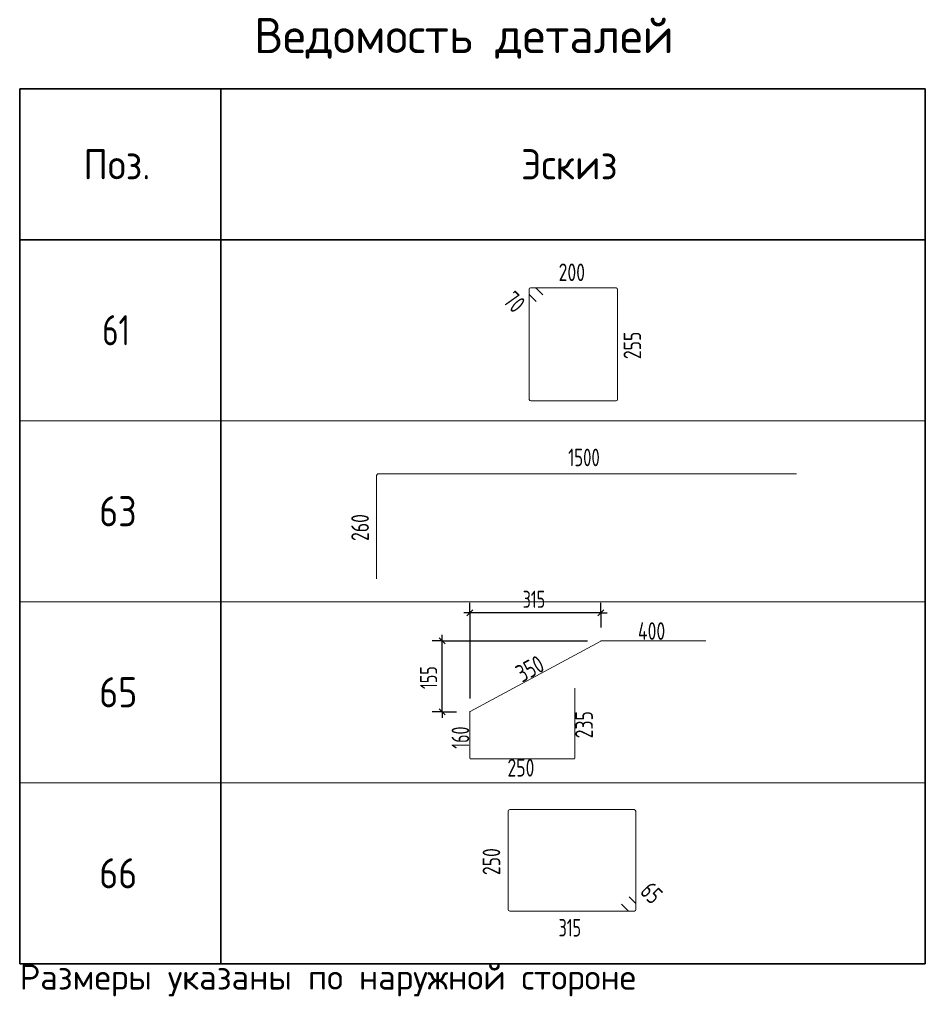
# Model space of a CAD drawing. Header units: metres. Extents: x -38 to 99, y -15 to 21.
# Tile 48 of 48: x 90 to 99, y 6 to 15. Entities that reach past the tile are written whole.
import ezdxf

# ---------------------------------------------------------------- set-up
doc = ezdxf.new("R2010")
doc.units = ezdxf.units.M
doc.styles.add('ISOCPEUR', font='txt')

msp = doc.modelspace()

# ---------------------------------------------------------------- linework, layer by layer
at = {"color": 7, "linetype": 'Continuous', "lineweight": 35, "transparency": 33554687}
for p, q in [((89.6959, 14.7729), (98.6959, 14.7729)), ((89.6959, 13.2729), (89.6959, 14.7729)), ((89.6959, 14.7729), (89.6959, 11.4729)), ((91.6959, 13.2729), (91.6959, 14.7729)), ((91.6959, 14.7729), (91.6959, 11.4729)), ((98.6959, 13.2729), (98.6959, 14.7729)), ((98.6959, 14.7729), (98.6959, 11.4729)), ((98.6959, 13.2729), (89.6959, 13.2729)), ((89.6959, 12.9729), (89.6959, 9.6729)), ((91.6959, 12.9729), (91.6959, 9.6729)), ((98.6959, 12.9729), (98.6959, 9.6729)), ((89.6959, 11.1729), (89.6959, 7.8729)), ((91.6959, 11.1729), (91.6959, 7.8729)), ((98.6959, 11.1729), (98.6959, 7.8729)), ((89.6959, 9.3729), (89.6959, 6.0729)), ((91.6959, 9.3729), (91.6959, 6.0729)), ((98.6959, 9.3729), (98.6959, 6.0729)), ((89.6959, 6.0729), (98.6959, 6.0729))]:
    msp.add_line(p, q, dxfattribs=at)
at = {"color": 40, "linetype": 'Continuous', "lineweight": 18, "transparency": 33554687}
for p, q in [((94.7602, 12.7315), (94.7602, 12.7822)), ((94.7602, 11.6847), (94.7602, 12.7822)), ((94.7714, 12.7934), (95.6235, 12.7934)), ((94.7714, 12.7934), (94.822, 12.7934)), ((94.83, 12.7901), (94.8945, 12.7256)), ((95.6375, 12.7794), (95.6375, 11.6847)), ((94.828, 12.6591), (94.7635, 12.7236)), ((95.6235, 11.6707), (94.7742, 11.6707)), ((94.1732, 8.5815), (95.4707, 9.2822)), ((95.4749, 9.2833), (96.516, 9.2833)), ((95.2118, 8.8138), (95.2118, 8.1184)), ((94.1686, 8.1184), (94.1686, 8.5738)), ((95.203, 8.1096), (94.1774, 8.1096)), ((94.5503, 6.6132), (94.5503, 7.5899)), ((94.5661, 7.6057), (95.8027, 7.6057)), ((95.8185, 7.5899), (95.8185, 6.61)), ((95.7397, 6.6011), (95.6762, 6.6646)), ((95.7513, 6.7397), (95.8148, 6.6762)), ((95.8185, 6.6672), (95.8185, 6.61)), ((95.8059, 6.5974), (94.5661, 6.5974)), ((95.8059, 6.5974), (95.7486, 6.5974))]:
    msp.add_line(p, q, dxfattribs=at)
at = {"color": 7, "linetype": 'Continuous', "lineweight": 13, "transparency": 33554687}
for p, q in [((89.6959, 11.4729), (98.6959, 11.4729)), ((89.6959, 9.6729), (98.6959, 9.6729)), ((89.6959, 7.8729), (98.6959, 7.8729)), ((89.6959, 6.0729), (98.6959, 6.0729))]:
    msp.add_line(p, q, dxfattribs=at)
at = {"color": 7, "linetype": 'Continuous', "lineweight": 18, "transparency": 33554687}
for p, q in [((93.2403, 9.9019), (93.2403, 10.9192)), ((93.2672, 10.9461), (97.4174, 10.9461))]:
    msp.add_line(p, q, dxfattribs=at)
at = {"color": 253, "linetype": 'Continuous', "lineweight": -3, "true_color": 0xa0a0a0, "transparency": 33554687}
for p, q in [((94.1686, 9.5624), (94.1686, 9.6624)), ((95.4727, 9.5624), (95.4727, 9.6624)), ((94.1686, 9.5624), (94.1686, 9.4624)), ((95.4727, 9.5624), (95.4727, 9.4624)), ((95.4727, 9.5624), (95.4727, 9.4159)), ((93.8946, 9.2833), (93.7946, 9.2833)), ((93.8946, 9.2833), (93.9946, 9.2833)), ((93.8946, 9.2833), (95.34, 9.2833)), ((93.8946, 8.579), (93.7946, 8.579)), ((93.8946, 8.579), (93.9946, 8.579)), ((93.8946, 8.579), (94.0359, 8.579))]:
    msp.add_line(p, q, dxfattribs=at)
at = {"color": 7, "linetype": 'Continuous', "lineweight": 25, "transparency": 33554687}
for p, q in [((94.1686, 9.5624), (94.1086, 9.5624)), ((95.4727, 9.5624), (95.5327, 9.5624)), ((93.8946, 9.2833), (93.8946, 9.3433)), ((93.8946, 8.579), (93.8946, 9.2833)), ((93.8946, 8.579), (93.8946, 8.519))]:
    msp.add_line(p, q, dxfattribs=at)
at = {"color": 7, "linetype": 'Continuous', "lineweight": -3, "transparency": 33554687}
for p, q in [((94.1986, 9.5924), (94.1386, 9.5324)), ((95.5027, 9.5924), (95.4427, 9.5324)), ((93.9246, 9.2533), (93.8646, 9.3133)), ((93.9246, 8.549), (93.8646, 8.609))]:
    msp.add_line(p, q, dxfattribs=at)
at = {"color": 253, "linetype": 'Continuous', "lineweight": -3, "true_color": 0xa0a0a0, "transparency": 33554687}
msp.add_lwpolyline([(94.1686, 9.5624), (94.1686, 9.0863), (94.1686, 9.0863), (94.1686, 8.7117)], dxfattribs=at)
at = {"color": 7, "linetype": 'Continuous', "lineweight": 25, "transparency": 33554687}
msp.add_lwpolyline([(95.4727, 9.5624), (94.5681, 9.5624), (94.5681, 9.5624), (94.1686, 9.5624)], dxfattribs=at)
at = {"color": 40, "linetype": 'Continuous', "lineweight": 18, "transparency": 33554687}
for centre, radius, start, end in [((94.7714, 12.7822), 0.0112, 90, 180), ((94.7714, 12.7822), 0.0112, 90, 180), ((94.7714, 12.7315), 0.0112, 180, 225), ((94.822, 12.7822), 0.0112, 45, 90), ((95.6235, 12.7794), 0.014, 0, 90), ((94.7742, 11.6847), 0.014, 180, 270), ((95.6235, 11.6847), 0.014, 270, 0), ((95.4749, 9.2744), 0.00884, 90, 118.36905), ((94.1774, 8.5738), 0.00884, 118.36905, 180), ((94.1774, 8.1184), 0.00884, 180, 270), ((95.203, 8.1184), 0.00884, 270, 0), ((94.5661, 7.5899), 0.0158, 90, 180), ((95.8027, 7.5899), 0.0158, 0, 90), ((95.8059, 6.6672), 0.0126, 0, 45), ((94.5661, 6.6132), 0.0158, 180, 270), ((95.7486, 6.61), 0.0126, 225, 270), ((95.8059, 6.61), 0.0126, 270, 0), ((95.8059, 6.61), 0.0126, 270, 0)]:
    msp.add_arc(centre, radius, start, end, dxfattribs=at)
at = {"color": 7, "linetype": 'Continuous', "lineweight": 18, "transparency": 33554687}
msp.add_arc((93.2672, 10.9192), 0.0269, 90, 180, dxfattribs=at)

# ---------------------------------------------------------------- texts
at = {"color": 7, "linetype": 'Continuous', "lineweight": 35, "transparency": 33554687, "attachment_point": 7, "style": 'ISOCPEUR'}
for s, insert, char_height, width in [('\\W0.98;Ведомость деталей', (92.0259, 15.0729), 0.35, 4.509792), ('\\W0.92;Поз.', (90.3284, 13.8729), 0.3, 0.872985), ('\\W0.94;Эскиз', (94.6784, 13.8729), 0.3, 1.176116), ('\\W0.75;61', (90.5159, 12.2229), 0.3, 0.472281), ('\\W0.87;63', (90.4859, 10.4229), 0.3, 0.550812), ('\\W0.87;65', (90.4859, 8.6229), 0.3, 0.550812), ('\\W0.87;66', (90.4859, 6.8229), 0.3, 0.550812)]:
    msp.add_mtext(s, dxfattribs=dict(at, insert=insert, char_height=char_height, width=width))
at = {"color": 7, "linetype": 'Continuous', "lineweight": 25, "transparency": 33554687, "char_height": 0.175, "attachment_point": 7, "style": 'ISOCPEUR'}
for s, insert, width in [('\\W0.73;200', (95.0518, 12.861), 0.357628), ('\\W0.69;1500', (95.1468, 11.0201), 0.424394), ('\\W0.73;400', (95.8403, 9.2938), 0.371916), ('\\W0.73;250', (94.5432, 7.9344), 0.357629), ('\\W0.66;315', (95.0514, 6.3439), 0.323636)]:
    msp.add_mtext(s, dxfattribs=dict(at, insert=insert, width=width))
for s, insert, width, rotation in [('\\W0.70;70', (94.4903, 12.652), 0.257045, 315), ('\\W0.73;255', (95.8719, 12.085), 0.357628, 90), ('\\W0.73;260', (93.1663, 10.277), 0.357628, 90), ('\\W0.73;350', (94.6887, 8.866), 0.357628, 28.36905), ('\\W0.73;235', (95.3922, 8.3147), 0.357628, 90), ('\\W0.66;160', (94.1632, 8.2113), 0.323636, 90), ('\\W0.73;250', (94.4718, 6.9545), 0.357628, 90), ('\\W0.70;65', (95.8506, 6.7794), 0.257045, 315)]:
    msp.add_mtext(s, dxfattribs=dict(at, insert=insert, width=width, rotation=rotation))
at = {"color": 7, "linetype": 'Continuous', "lineweight": -3, "transparency": 33554687, "insert": (94.6946, 9.6124), "char_height": 0.17, "width": 0.323713, "attachment_point": 7, "style": 'ISOCPEUR'}
msp.add_mtext('\\W0.68;315', dxfattribs=at)
at = {"color": 7, "linetype": 'Continuous', "lineweight": -3, "transparency": 33554687, "insert": (93.8446, 8.8051), "char_height": 0.17, "width": 0.323712, "attachment_point": 7, "rotation": 90, "style": 'ISOCPEUR'}
msp.add_mtext('\\W0.68;155', dxfattribs=at)
at = {"color": 7, "linetype": 'Continuous', "lineweight": 13, "transparency": 33554687, "insert": (89.6959, 5.7479), "char_height": 0.25, "width": 6.395512, "attachment_point": 7, "style": 'ISOCPEUR'}
msp.add_mtext('\\W0.99;Размеры указаны по наружной стороне', dxfattribs=at)

doc.saveas('drawing.dxf')
